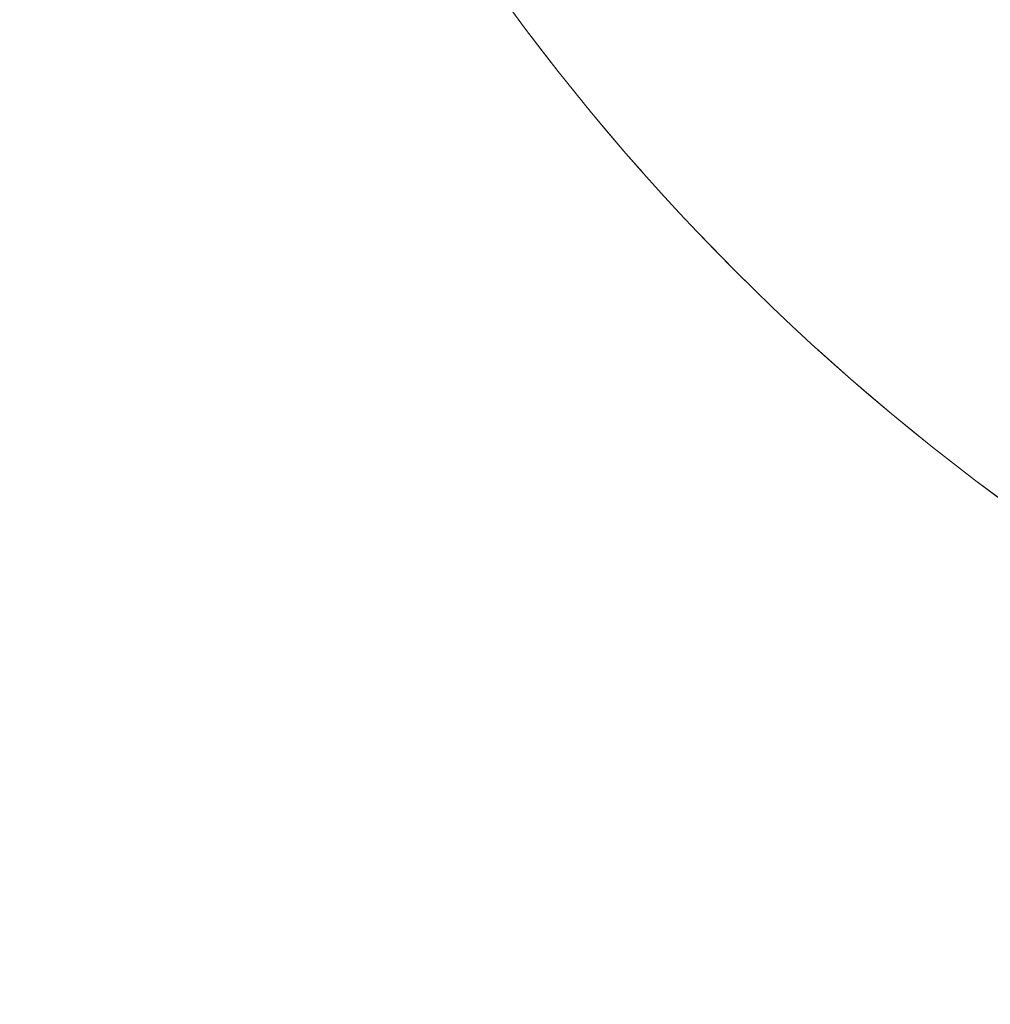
# Paper-space layout '图纸2' of a CAD drawing. Header units: millimetres. Extents: x 0 to 420, y 0 to 297.
# Tile 3 of 19: x 148 to 178, y 115 to 146. Entities that reach past the tile are written whole.
import ezdxf

# ---------------------------------------------------------------- set-up
doc = ezdxf.new("R2010")
doc.units = ezdxf.units.MM
doc.linetypes.add('CENTERX2', pattern=[20.32, 12.7, -2.54, 2.54, -2.54])
doc.layers.get('0').update_dxf_attribs({"lineweight": 18})
doc.layers.add('标注层', color=150, linetype='Continuous', lineweight=18)
doc.styles.add('SLDTEXTSTYLE1', font='txt', dxfattribs={"width": 0.7})
doc.dimstyles.new('SLDDIMSTYLE4', dxfattribs={"dimtxt": 3.5, "dimasz": 4, "dimexe": 0, "dimexo": 0.0625, "dimgap": 0.875, "dimtad": 0, "dimtih": 1, "dimtoh": 1, "dimdec": 4, "dimlfac": 20, "dimzin": 12, "dimdsep": 46, "dimtxsty": 'SLDTEXTSTYLE1', "dimcen": 0.09, "dimdle": 8, "dimazin": 3, "dimtfac": 1, "dimtdec": 3, "dimtofl": 0, "dimtmove": 0, "dimatfit": 3, "dimfxl": 1, "dimfrac": 2, "dimtolj": 1, "dimarcsym": 0})

# ---------------------------------------------------------------- blocks, each defined once
blk = doc.blocks.new('*X60')
at = {"layer": '标注层'}
for points in [[(213.89, 257.426), (209.859, 257.461), (209.974, 256.468)], [(220.004, 117.394), (216.019, 118.008), (215.991, 117.008)]]:
    blk.add_hatch(color=7, dxfattribs=at).paths.add_polyline_path(points, flags=0)
at = {"layer": '标注层', "color": 7}
blk.add_line((220.004, 118.072), (220.004, 115.394), dxfattribs=at)
for start, end in [(95, 182.5), (182.5, 270)]:
    blk.add_arc((220.004, 187.544), 70.15, start, end, dxfattribs=at)

psp = doc.layouts.new('图纸2')

# ---------------------------------------------------------------- linework, layer by layer
at = {"color": 7, "linetype": 'CENTERX2', "lineweight": 18}
psp.add_arc((220.0035491, 187.5436614), 70.15, 95, 85, dxfattribs=at)

# ---------------------------------------------------------------- dimensions: what is measured, and where the dimension line sits
at = {"layer": '标注层', "color": 7}
dim = psp.add_angular_dim_2l(base=(149.9206363, 184.4837754), line1=((220.0035491, 118.0716422), (220.0035491, 257.2587242)), line2=((213.8895737, 257.4267195), (220.0035491, 187.5436614)), dimstyle='SLDDIMSTYLE4', override={"dimtad": 0, "dimtih": 1, "dimtoh": 1, "dimsah": 1, "dimtdec": 2, "dimtzin": 12}, dxfattribs=at)
dim.commit()
dim.dimension.update_dxf_attribs({"geometry": '*X60', "text_midpoint": (149.9206363, 184.4837754), "dimtype": 162})

doc.saveas('drawing.dxf')
